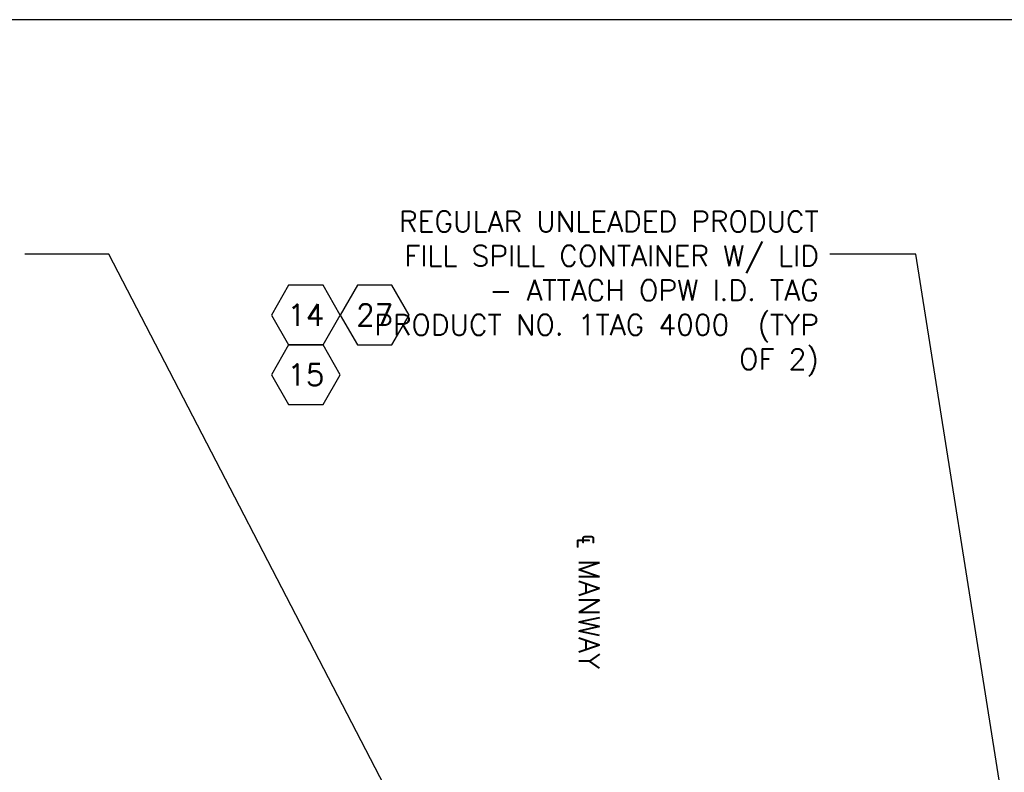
# Model space of a CAD drawing. Extents: x 1529 to 4201, y -422 to 622.
# Tile 28 of 256: x 1904 to 2011, y 165 to 246. Entities that reach past the tile are written whole.
import ezdxf
from ezdxf.enums import TextEntityAlignment as Align

# ---------------------------------------------------------------- set-up
doc = ezdxf.new("R2010")
doc.units = 0
doc.header["$MEASUREMENT"] = 0
doc.layers.get('0').update_dxf_attribs({"linetype": 'CONTINUOUS'})
doc.layers.add('FREEZE-OUTLINE-TITLES', color=60, linetype='CONTINUOUS')
doc.layers.add('TEXT', color=3, linetype='CONTINUOUS')
doc.styles.add('SIMPLEX', font='simplex')
doc.styles.add('TANK-SLAB$0$SIMPLEX', font='simplex')
doc.dimstyles.new('DIM48', dxfattribs={"dimscale": 48, "dimtxt": 0.09375, "dimasz": 0.09375, "dimexe": 0.0625, "dimexo": 0.0625, "dimgap": 0.0625, "dimtad": 1, "dimdec": 4, "dimzin": 3, "dimdsep": 46, "dimlunit": 4, "dimtxsty": 'SIMPLEX', "dimcen": 0, "dimclrd": 3, "dimclre": 3, "dimclrt": 3, "dimadec": 0, "dimazin": 0, "dimtfac": 1, "dimtdec": 4, "dimtofl": 0, "dimtmove": 2, "dimatfit": 3, "dimfxl": 1, "dimfrac": 2, "dimtolj": 1, "dimtzin": 3, "dimarcsym": 0})

# ---------------------------------------------------------------- blocks, each defined once
blk = doc.blocks.new('TANK-SLAB$0$HEX')
at = {"color": 3}
blk.add_lwpolyline([(-0.0577, 0.1), (-0.1155, 0), (-0.0577, -0.1), (0.0577, -0.1), (0.1155, 0), (0.0577, 0.1)], close=True, dxfattribs=at)
at = {"color": 3, "style": 'TANK-SLAB$0$SIMPLEX'}
blk.add_attdef('D#', text='', height=0.08, dxfattribs=at).set_placement((0, 0), align=Align.MIDDLE)

msp = doc.modelspace()

# ---------------------------------------------------------------- linework, layer by layer
at = {"layer": 'FREEZE-OUTLINE-TITLES', "color": 60, "linetype": 'Continuous'}
msp.add_lwpolyline([(2645.83978, 246.45085), (1529.83978, 246.45085), (1529.83978, -81.23998), (2645.83978, -81.23998)], close=True, dxfattribs=at)

# ---------------------------------------------------------------- block references
at = {"layer": 'TEXT'}
ref = msp.add_blockref('TANK-SLAB$0$HEX', (1934.87521, 214.30388), dxfattribs=dict(at, xscale=32.48674340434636, yscale=32.48674340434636, zscale=32.48674340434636))
ref.add_attrib('D#', '14', dxfattribs={"layer": '0', "height": 2.3625, "style": 'TANK-SLAB$0$SIMPLEX'}).set_placement((1934.87521, 214.30388), align=Align.MIDDLE)
ref = msp.add_blockref('TANK-SLAB$0$HEX', (1942.37771, 214.30388), dxfattribs=dict(at, xscale=32.48674340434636, yscale=32.48674340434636, zscale=32.48674340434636))
ref.add_attrib('D#', '27', dxfattribs={"layer": '0', "height": 2.3625, "style": 'TANK-SLAB$0$SIMPLEX'}).set_placement((1942.37771, 214.30388), align=Align.MIDDLE)
ref = msp.add_blockref('TANK-SLAB$0$HEX', (1934.87521, 207.80653), dxfattribs=dict(at, xscale=32.48674340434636, yscale=32.48674340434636, zscale=32.48674340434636))
ref.add_attrib('D#', '15', dxfattribs={"layer": '0', "height": 2.3625, "style": 'TANK-SLAB$0$SIMPLEX'}).set_placement((1934.87521, 207.80653), align=Align.MIDDLE)

# ---------------------------------------------------------------- texts
at = {"layer": 'TEXT', "insert": (1990.7319, 225.61942), "char_height": 2.25, "width": 52.9500821, "attachment_point": 3, "style": 'SIMPLEX'}
msp.add_mtext('REGULAR UNLEADED PRODUCT FILL SPILL CONTAINER W/ LID - ATTACH OPW I.D. TAG PRODUCT NO. 1TAG 4000  (TYP OF 2)', dxfattribs=at)
at = {"layer": 'TEXT', "insert": (1966.855, 175.76175), "char_height": 2.25, "width": 19.5190601, "attachment_point": 3, "rotation": 270, "style": 'SIMPLEX'}
msp.add_mtext('℄ MANWAY', dxfattribs=at)

# ---------------------------------------------------------------- leaders
at = {"layer": 'TEXT'}
for points in [[(1961.15272, 128.91162), (1913.44048, 220.91714), (1904.27136, 220.91714)], [(2015.88291, 128.9944), (2001.31402, 220.91714), (1991.92606, 220.91714)]]:
    msp.add_leader(points, dimstyle='DIM48', override={"dimgap": 0.0625, "dimtad": 0}, dxfattribs=at)

doc.saveas('drawing.dxf')
